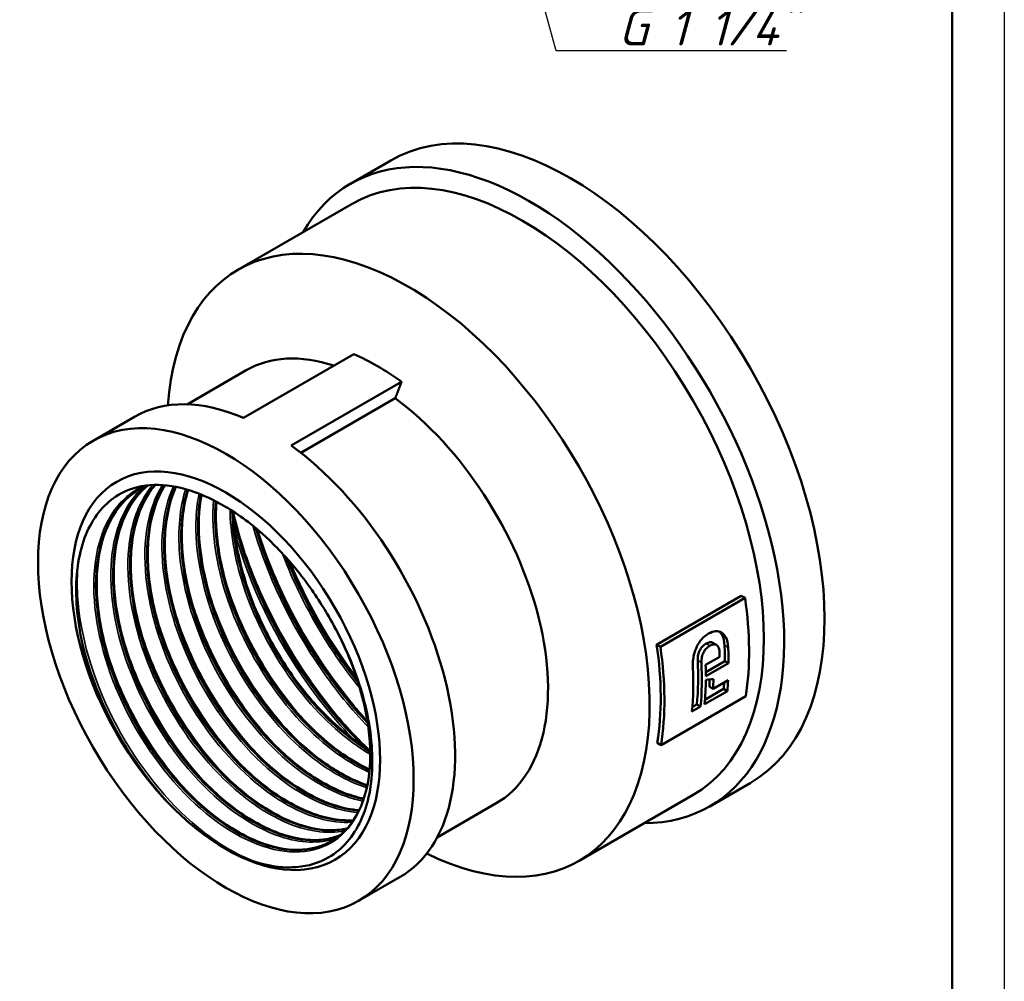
# Model space of a CAD drawing. Header units: millimetres. Extents: x 0 to 797, y -67 to 297.
# Tile 3 of 6: x 115 to 210, y 81 to 173. Entities that reach past the tile are written whole.
import ezdxf

# ---------------------------------------------------------------- set-up
doc = ezdxf.new("R2010")
doc.units = ezdxf.units.MM
for name, color, linetype, lineweight in [('Видимые тонкие (ГОСТ)', 7, 'Continuous', 35), ('Видимый контур (ГОСТ)', 7, 'Continuous', 50), ('Кромка (ГОСТ)', 7, 'Continuous', 50), ('Размер (ГОСТ)', 7, 'Continuous', 25)]:
    doc.layers.add(name, color=color, linetype=linetype, lineweight=lineweight)
doc.styles.add('Обычный текст (ГОСТ)', font='GOST Common Italic.ttf')
doc.dimstyles.new('Обычный (ГОСТ)', dxfattribs={"dimtxt": 3.5, "dimasz": 3.5, "dimexe": 1, "dimexo": 0, "dimgap": 0.5, "dimtad": 1, "dimrnd": 1e-08, "dimtxsty": 'Обычный текст (ГОСТ)', "dimblk": 'Filled-1', "dimcen": 0.09, "dimdle": 15, "dimclrd": 256, "dimclre": 256, "dimclrt": 256, "dimazin": 2, "dimtfac": 0.714286, "dimtdec": 3, "dimtmove": 0, "dimatfit": 3, "dimfxl": 1, "dimtolj": 1, "dimlwd": 25, "dimlwe": 25, "dimarcsym": 0})

# ---------------------------------------------------------------- blocks, each defined once
blk = doc.blocks.new('Рамки ГОСТ_ граница 297x210')
at = {"layer": 'Кромка (ГОСТ)', "lineweight": 25}
blk.add_line((210, 297), (210, 0), dxfattribs=at)
at = {"layer": 'Кромка (ГОСТ)'}
blk.add_line((205, 5), (205, 292), dxfattribs=at)
blk = doc.blocks.new('Filled-1')
at = {"color": 0}
for p, q in [((0, 0), (-1, 0.143)), ((-1, 0.143), (-1, -0.143)), ((-1, 0), (0, 0)), ((-1, -0.143), (0, 0))]:
    blk.add_line(p, q, dxfattribs=at)
at = {"color": 0, "flags": 128}
blk.add_lwpolyline([(-1, -0.143), (0, 0), (-1, 0.143), (-1, -0.143)], dxfattribs=at)
at = {"color": 0}
blk.add_solid([(-1, -0.143), (0, 0), (-1, 0.143), (-1, -0.143)], dxfattribs=at)
blk = doc.blocks.new('*D14')
at = {"layer": 'Defpoints', "color": 0, "linetype": 'Continuous', "transparency": 16777216}
for p in [(152.109, 224.082), (157.476, 204.732)]:
    blk.add_point(p, dxfattribs=at)
at = {"layer": 'Размер (ГОСТ)', "linetype": 'Continuous', "lineweight": 25, "transparency": 16777216}
for p, q in [((166.988, 170.435), (158.411, 201.359)), ((189.086, 170.435), (166.988, 170.435))]:
    blk.add_line(p, q, dxfattribs=at)
at = {"layer": 'Размер (ГОСТ)', "linetype": 'Continuous', "lineweight": 25, "transparency": 16777216, "xscale": 3.5, "yscale": 3.5, "zscale": 3.5, "rotation": 105.5006134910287}
blk.add_blockref('Filled-1', (157.476, 204.732), dxfattribs=at)
at = {"layer": 'Размер (ГОСТ)', "linetype": 'Continuous', "lineweight": 25, "transparency": 16777216, "insert": (170.828, 174.438), "char_height": 3.5, "attachment_point": 1, "style": 'Обычный текст (ГОСТ)'}
blk.add_mtext('\\A1; \\fGOST Common|b0|i1;\\H3.5000;G 1 1/4"', dxfattribs=at)

msp = doc.modelspace()

# ---------------------------------------------------------------- linework, layer by layer
at = {"layer": 'Видимые тонкие (ГОСТ)'}
for p, q in [((181.718, 113.318), (181.363, 113.523)), ((183.492, 113.148), (183.138, 113.353)), ((180.921, 111.705), (180.567, 111.909))]:
    msp.add_line(p, q, dxfattribs=at)
for points, knots in [([(127.307, 128.642), (126.669, 128.345), (126.082, 127.953), (125.557, 127.469), (123.733, 125.782), (122.678, 122.984), (122.585, 119.607), (122.492, 116.237), (123.357, 112.309), (125.004, 108.57), (126.648, 104.837), (129.062, 101.312), (131.774, 98.662), (134.56, 95.94), (137.645, 94.158), (140.396, 93.669), (143.08, 93.193), (145.431, 93.946), (146.99, 95.778), (148.608, 97.681), (149.359, 100.738), (149.077, 104.314), (148.795, 107.891), (147.48, 111.963), (145.393, 115.686)], [57.283782, 57.283782, 57.283782, 57.283782, 57.467444, 57.467444, 57.467444, 58.106603, 58.106603, 58.106603, 58.744409, 58.744409, 58.744409, 59.381074, 59.381074, 59.381074, 60.035284, 60.035284, 60.035284, 60.673156, 60.673156, 60.673156, 61.335534, 61.335534, 61.335534, 61.997912, 61.997912, 61.997912, 61.997912]), ([(128.245, 128.741), (127.291, 127.628), (126.593, 126.174), (126.208, 124.458), (125.542, 121.49), (125.817, 117.756), (126.968, 113.967), (128.119, 110.18), (130.139, 106.358), (132.63, 103.228), (135.12, 100.1), (138.067, 97.68), (140.896, 96.426), (142.966, 95.508), (144.964, 95.218), (146.684, 95.56)], [44.972823, 44.972823, 44.972823, 44.972823, 45.341975, 45.341975, 45.341975, 45.980333, 45.980333, 45.980333, 46.618363, 46.618363, 46.618363, 47.256079, 47.256079, 47.256079, 47.722757, 47.722757, 47.722757, 47.722757]), ([(129.176, 128.736), (128.848, 128.221), (128.565, 127.653), (128.33, 127.037), (127.322, 124.391), (127.216, 120.87), (128.022, 117.142), (128.828, 113.413), (130.541, 109.496), (132.824, 106.132), (135.107, 102.767), (137.947, 99.972), (140.793, 98.274), (143.09, 96.903), (145.379, 96.254), (147.373, 96.378)], [38.787077, 38.787077, 38.787077, 38.787077, 38.935158, 38.935158, 38.935158, 39.571255, 39.571255, 39.571255, 40.207239, 40.207239, 40.207239, 40.843114, 40.843114, 40.843114, 41.356281, 41.356281, 41.356281, 41.356281]), ([(130.231, 128.615), (129.14, 126.233), (128.841, 123.026), (129.385, 119.54), (129.958, 115.868), (131.464, 111.905), (133.603, 108.404), (135.741, 104.904), (138.5, 101.884), (141.343, 99.917), (143.598, 98.355), (145.895, 97.463), (147.951, 97.322)], [32.599691, 32.599691, 32.599691, 32.599691, 33.204677, 33.204677, 33.204677, 33.841934, 33.841934, 33.841934, 34.479049, 34.479049, 34.479049, 34.984497, 34.984497, 34.984497, 34.984497]), ([(127.347, 128.549), (125.758, 127.155), (124.707, 124.96), (124.352, 122.257), (123.934, 119.074), (124.483, 115.202), (125.882, 111.39), (127.274, 107.595), (129.5, 103.88), (132.119, 100.954), (134.735, 98.032), (137.729, 95.913), (140.514, 94.998), (142.434, 94.368), (144.247, 94.313), (145.789, 94.812)], [51.16651, 51.16651, 51.16651, 51.16651, 51.712397, 51.712397, 51.712397, 52.355241, 52.355241, 52.355241, 52.995087, 52.995087, 52.995087, 53.63418, 53.63418, 53.63418, 54.07469, 54.07469, 54.07469, 54.07469]), ([(131.403, 128.344), (130.836, 126.562), (130.631, 124.446), (130.82, 122.153), (131.113, 118.579), (132.36, 114.596), (134.31, 110.964), (136.26, 107.334), (138.901, 104.074), (141.716, 101.805), (143.95, 100.004), (146.283, 98.835), (148.425, 98.417)], [26.413899, 26.413899, 26.413899, 26.413899, 26.823569, 26.823569, 26.823569, 27.462428, 27.462428, 27.462428, 28.101112, 28.101112, 28.101112, 28.608045, 28.608045, 28.608045, 28.608045]), ([(132.682, 127.908), (132.507, 127.041), (132.408, 126.113), (132.388, 125.139), (132.318, 121.692), (133.243, 117.675), (134.969, 113.878), (136.67, 110.136), (139.139, 106.628), (141.888, 104.028), (144.121, 101.915), (146.528, 100.411), (148.792, 99.685)], [20.231957, 20.231957, 20.231957, 20.231957, 20.41568, 20.41568, 20.41568, 21.065402, 21.065402, 21.065402, 21.70599, 21.70599, 21.70599, 22.226378, 22.226378, 22.226378, 22.226378]), ([(134.089, 127.287), (133.809, 124.173), (134.404, 120.477), (135.764, 116.848), (137.177, 113.078), (139.408, 109.399), (142.021, 106.509), (144.215, 104.083), (146.668, 102.222), (149.037, 101.16)], [14.055212, 14.055212, 14.055212, 14.055212, 14.667576, 14.667576, 14.667576, 15.303783, 15.303783, 15.303783, 15.837851, 15.837851, 15.837851, 15.837851]), ([(135.659, 126.408), (135.69, 124.168), (136.107, 121.718), (136.89, 119.257), (138.094, 115.475), (140.155, 111.684), (142.669, 108.602), (144.643, 106.182), (146.889, 104.209), (149.127, 102.9)], [7.887621, 7.887621, 7.887621, 7.887621, 8.302124, 8.302124, 8.302124, 8.938958, 8.938958, 8.938958, 9.439198, 9.439198, 9.439198, 9.439198]), ([(136.279, 124.824), (136.696, 123.34), (137.199, 121.846), (137.785, 120.363), (139.834, 115.172), (142.886, 110.122), (146.456, 106.001), (147.04, 105.327), (147.638, 104.677), (148.247, 104.055)], [52.2225925, 52.2225925, 52.2225925, 52.2225925, 52.3865524, 52.3865524, 52.3865524, 52.9602135, 52.9602135, 52.9602135, 53.0541194, 53.0541194, 53.0541194, 53.0541194]), ([(137.84, 124.853), (139.194, 120.123), (141.491, 115.306), (144.398, 111.095), (145.794, 109.073), (147.328, 107.194), (148.944, 105.514)], [52.2296579, 52.2296579, 52.2296579, 52.2296579, 52.7789669, 52.7789669, 52.7789669, 53.0427039, 53.0427039, 53.0427039, 53.0427039]), ([(136.086, 124.345), (136.363, 123.33), (136.683, 122.31), (137.045, 121.291), (138.829, 116.277), (141.623, 111.318), (144.972, 107.207), (145.828, 106.156), (146.719, 105.162), (147.634, 104.233)], [58.4959019, 58.4959019, 58.4959019, 58.4959019, 58.613993, 58.613993, 58.613993, 59.1951157, 59.1951157, 59.1951157, 59.3435901, 59.3435901, 59.3435901, 59.3435901]), ([(138.296, 124.477), (138.531, 123.728), (138.788, 122.978), (139.066, 122.229), (140.994, 117.034), (143.944, 111.929), (147.445, 107.706), (147.907, 107.149), (148.378, 106.608), (148.857, 106.083)], [45.9868727, 45.9868727, 45.9868727, 45.9868727, 46.0694193, 46.0694193, 46.0694193, 46.6421762, 46.6421762, 46.6421762, 46.7177106, 46.7177106, 46.7177106, 46.7177106]), ([(140.679, 122.203), (141.721, 119.475), (143.046, 116.776), (144.6, 114.241), (145.681, 112.475), (146.872, 110.792), (148.14, 109.226)], [46.085354, 46.085354, 46.085354, 46.085354, 46.4021514, 46.4021514, 46.4021514, 46.6227472, 46.6227472, 46.6227472, 46.6227472]), ([(121.076, 121.179), (120.981, 120.207), (120.963, 119.182), (121.027, 118.118), (121.248, 114.396), (122.455, 110.217), (124.414, 106.347), (126.378, 102.466), (129.089, 98.915), (132.033, 96.346), (134.118, 94.527), (136.314, 93.198), (138.405, 92.484)], [58.030523, 58.030523, 58.030523, 58.030523, 58.209322, 58.209322, 58.209322, 58.834604, 58.834604, 58.834604, 59.46157, 59.46157, 59.46157, 59.905617, 59.905617, 59.905617, 59.905617]), ([(135.111, 119.947), (135.862, 117.314), (136.995, 114.644), (138.428, 112.16), (139.851, 109.694), (141.565, 107.419), (143.418, 105.506)], [8.2507516, 8.2507516, 8.2507516, 8.2507516, 8.6638927, 8.6638927, 8.6638927, 9.0739089, 9.0739089, 9.0739089, 9.0739089]), ([(133.477, 119.003), (134.162, 116.6), (135.164, 114.166), (136.425, 111.871), (137.917, 109.156), (139.767, 106.644), (141.784, 104.562)], [14.533937, 14.533937, 14.533937, 14.533937, 14.9109831, 14.9109831, 14.9109831, 15.3570942, 15.3570942, 15.3570942, 15.3570942]), ([(131.843, 118.06), (132.578, 115.481), (133.679, 112.867), (135.071, 110.426), (136.511, 107.902), (138.257, 105.572), (140.15, 103.619)], [20.8171223, 20.8171223, 20.8171223, 20.8171223, 21.2217427, 21.2217427, 21.2217427, 21.6402795, 21.6402795, 21.6402795, 21.6402795]), ([(130.208, 117.116), (130.927, 114.595), (131.995, 112.041), (133.343, 109.648), (134.801, 107.06), (136.582, 104.671), (138.515, 102.675)], [27.1003076, 27.1003076, 27.1003076, 27.1003076, 27.495837, 27.495837, 27.495837, 27.9234648, 27.9234648, 27.9234648, 27.9234648]), ([(128.574, 116.172), (129.247, 113.81), (130.226, 111.418), (131.457, 109.158), (132.961, 106.398), (134.835, 103.843), (136.88, 101.731)], [33.3834929, 33.3834929, 33.3834929, 33.3834929, 33.754122, 33.754122, 33.754122, 34.2066501, 34.2066501, 34.2066501, 34.2066501]), ([(121.312, 114.401), (121.883, 111.675), (122.889, 108.847), (124.253, 106.168), (125.975, 102.785), (128.258, 99.652), (130.77, 97.207)], [58.4077271, 58.4077271, 58.4077271, 58.4077271, 58.8385791, 58.8385791, 58.8385791, 59.3825371, 59.3825371, 59.3825371, 59.3825371]), ([(126.941, 115.229), (127.576, 112.994), (128.485, 110.734), (129.625, 108.583), (131.161, 105.683), (133.11, 102.993), (135.246, 100.787)], [39.6666782, 39.6666782, 39.6666782, 39.6666782, 40.0171999, 40.0171999, 40.0171999, 40.4898354, 40.4898354, 40.4898354, 40.4898354]), ([(125.306, 114.285), (125.917, 112.136), (126.781, 109.963), (127.861, 107.886), (129.417, 104.893), (131.415, 102.111), (133.611, 99.842)], [45.9498635, 45.9498635, 45.9498635, 45.9498635, 46.2870042, 46.2870042, 46.2870042, 46.7730208, 46.7730208, 46.7730208, 46.7730208]), ([(123.671, 113.341), (124.294, 111.153), (125.179, 108.939), (126.286, 106.828), (127.834, 103.878), (129.808, 101.139), (131.977, 98.899)], [52.2330488, 52.2330488, 52.2330488, 52.2330488, 52.5764031, 52.5764031, 52.5764031, 53.0562061, 53.0562061, 53.0562061, 53.0562061])]:
    msp.add_open_spline(points, degree=3, knots=knots, dxfattribs=at)
msp.add_open_spline([(141.402, 121.393), (143.048, 117.454), (145.254, 113.618), (147.817, 110.241)], degree=3, dxfattribs=at)
at = {"layer": 'Видимый контур (ГОСТ)'}
for p, q in [((147.218, 157.661), (151.1, 159.902)), ((136.418, 149.405), (147.379, 155.733)), ((136.943, 135.196), (147.536, 141.312)), ((131.549, 136.491), (137.221, 139.765)), ((141.539, 132.543), (152.132, 138.658)), ((151.519, 137.069), (142.465, 131.842)), ((122.507, 133.002), (126.491, 135.302)), ((176.618, 113.423), (184.75, 118.117)), ((185.109, 117.91), (176.978, 113.215)), ((185.109, 117.91), (184.75, 118.117)), ((182.357, 113.398), (182.002, 113.603)), ((176.978, 113.215), (176.618, 113.423)), ((181.325, 111.479), (182.675, 112.258)), ((181.341, 110.797), (183.174, 111.856)), ((183.527, 111.652), (181.344, 110.391)), ((183.527, 111.652), (183.174, 111.856)), ((182.037, 109.171), (183.483, 110.005)), ((183.408, 108.973), (181.224, 107.712)), ((181.26, 108.143), (183.052, 109.178)), ((182.037, 109.171), (181.683, 109.375)), ((183.408, 108.973), (183.052, 109.178)), ((177.043, 103.787), (185.175, 108.482)), ((180.839, 107.489), (180.014, 107.014)), ((180.051, 107.445), (180.483, 107.695)), ((180.839, 107.489), (180.483, 107.695)), ((177.043, 103.787), (176.685, 103.994)), ((181.718, 97.906), (185.6, 100.147)), ((169.168, 92.681), (180.129, 99.009)), ((155.549, 94.921), (161.221, 98.196)), ((148.007, 88.835), (151.991, 91.135))]:
    msp.add_line(p, q, dxfattribs=at)
for centre, major_axis, ratio, start_param, end_param in [((168.35, 130.025), (-17.25, 29.878), 0.57735, 3.141593, 6.283185), ((164.468, 127.783), (-17.25, 29.878), 0.57735, 2.82172, 6.603058), ((163.754, 127.371), (-16.375, 28.362), 0.57735, 3.141593, 6.283185), ((152.793, 121.043), (-16.375, 28.362), 0.57735, 2.431785, 6.992993), ((149.221, 118.981), (-12, 20.785), 0.57735, 5.711385, 6.283185), ((149.834, 119.334), (12.75, -22.084), 0.57735, 2.228396, 2.483993), ((139.241, 113.219), (-12.75, 22.084), 0.57735, 5.625586, 6.283185), ((149.221, 118.981), (12, -20.785), 0.57735, 0, 2.22036), ((139.241, 113.219), (12.75, -22.084), 0.57735, 0, 2.228396), ((135.257, 110.919), (9.619, -16.661), 0.57735, 2.022076, 2.074866), ((161.986, 126.35), (-16.625, 28.795), 0.57735, 3.76122, 4.108843), ((153.854, 121.655), (-16.375, 28.362), 0.57735, 3.758665, 4.111652), ((153.854, 121.655), (16.625, -28.795), 0.57735, 0.619627, 0.967251), ((159.182, 124.732), (-16.625, 28.795), 0.57735, 3.967132, 3.983302), ((160.016, 125.213), (-16.375, 28.362), 0.57735, 3.927466, 3.982704), ((160.016, 125.213), (16.625, -28.795), 0.57735, 0.785866, 0.840273), ((157.447, 123.73), (-16.375, 28.362), 0.57735, 3.824524, 3.984162), ((157.447, 123.73), (16.625, -28.795), 0.57735, 0.684478, 0.841709), ((156.623, 123.254), (-16.625, 28.795), 0.57735, 3.82607, 3.982703), ((157.832, 123.952), (-16.625, 28.795), 0.57735, 3.927459, 3.967132), ((157.832, 123.952), (-16.625, 28.795), 0.57735, 3.82607, 3.915122), ((157.175, 123.573), (-60.192, 0.895), 0.238976, 1.987509, 2.000821), ((158.57, 124.378), (-16.375, 28.362), 0.57735, 3.864919, 3.892389), ((158.57, 124.378), (16.625, -28.795), 0.57735, 0.724261, 0.760217), ((160.016, 125.213), (-16.375, 28.362), 0.57735, 3.824524, 3.848423), ((160.016, 125.213), (16.625, -28.795), 0.57735, 0.684478, 0.724261)]:
    msp.add_ellipse(centre, major_axis=major_axis, ratio=ratio, start_param=start_param, end_param=end_param, dxfattribs=at)
for major_axis in [(-12.75, 22.084), (-10.475, 18.143), (-10.475, 18.143)]:
    msp.add_ellipse((135.257, 110.919), major_axis=major_axis, ratio=0.57735, dxfattribs=at)
msp.add_rational_spline([(152.132, 138.658), (151.816, 137.84), (151.519, 137.069)], [1, 1.000467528, 1], degree=2, dxfattribs=at)
for points, knots in [([(124.379, 105.73), (123.143, 108.117), (122.2, 110.596), (121.021, 115.428), (120.788, 117.736), (121.06, 121.879), (121.552, 123.679), (123.194, 126.537), (124.319, 127.577), (126.631, 128.58), (127.673, 128.776), (129.902, 128.734), (131.079, 128.501), (132.291, 128.058)], [0, 0, 0, 0, 0.808149, 0.808149, 1.605781, 1.605781, 2.392892, 2.392892, 3.16948, 3.16948, 3.698051, 3.698051, 4.221579, 4.221579, 4.221579, 4.221579]), ([(127.759, 128.708), (126.187, 127.438), (125.103, 125.419), (124.66, 122.899), (124.125, 119.856), (124.527, 116.099), (125.779, 112.339), (127.041, 108.552), (129.158, 104.783), (131.71, 101.756), (134.258, 98.733), (137.226, 96.467), (140.028, 95.39), (142.285, 94.522), (144.425, 94.43), (146.177, 95.098)], [51.141978, 51.141978, 51.141978, 51.141978, 51.669366, 51.669366, 51.669366, 52.30618, 52.30618, 52.30618, 52.947682, 52.947682, 52.947682, 53.588382, 53.588382, 53.588382, 54.104616, 54.104616, 54.104616, 54.104616]), ([(146.183, 95.105), (144.552, 94.485), (142.587, 94.519), (140.502, 95.231), (137.735, 96.175), (134.772, 98.307), (132.19, 101.224), (129.608, 104.14), (127.421, 107.827), (126.059, 111.584), (124.696, 115.34), (124.165, 119.147), (124.578, 122.283), (124.946, 125.085), (126.067, 127.337), (127.762, 128.71)], [-47.820688, -47.820688, -47.820688, -47.820688, -47.340403, -47.340403, -47.340403, -46.703235, -46.703235, -46.703235, -46.066126, -46.066126, -46.066126, -45.429075, -45.429075, -45.429075, -44.859826, -44.859826, -44.859826, -44.859826]), ([(127.764, 128.711), (126.982, 128.077), (126.317, 127.249), (125.181, 125.07), (124.766, 123.616), (124.422, 120.428), (124.481, 118.659), (125.05, 115.02), (125.567, 113.104), (126.986, 109.357), (127.908, 107.481), (130.033, 104), (131.263, 102.353), (133.872, 99.493), (135.283, 98.243), (138.098, 96.293), (139.539, 95.568), (142.26, 94.718), (143.575, 94.582), (145.25, 94.807), (145.732, 94.929), (146.187, 95.103)], [0.124008, 0.124008, 0.124008, 0.124008, 0.637461, 0.637461, 1.258862, 1.258862, 1.871674, 1.871674, 2.48342, 2.48342, 3.096224, 3.096224, 3.709649, 3.709649, 4.322911, 4.322911, 4.935239, 4.935239, 5.546701, 5.546701, 5.810007, 5.810007, 5.810007, 5.810007]), ([(128.465, 128.748), (127.647, 127.804), (127.015, 126.611), (126.61, 125.213), (125.792, 122.39), (125.899, 118.751), (126.902, 114.99), (127.904, 111.231), (129.794, 107.371), (132.197, 104.146), (134.6, 100.924), (137.501, 98.354), (140.334, 96.925), (142.674, 95.744), (144.957, 95.347), (146.877, 95.762)], [44.970112, 44.970112, 44.970112, 44.970112, 45.286891, 45.286891, 45.286891, 45.926509, 45.926509, 45.926509, 46.565787, 46.565787, 46.565787, 47.204739, 47.204739, 47.204739, 47.732739, 47.732739, 47.732739, 47.732739]), ([(146.883, 95.768), (144.899, 95.342), (142.529, 95.783), (140.11, 97.055), (137.262, 98.552), (134.362, 101.19), (131.982, 104.465), (129.603, 107.739), (127.757, 111.632), (126.813, 115.394), (125.869, 119.156), (125.832, 122.767), (126.72, 125.535), (127.124, 126.796), (127.719, 127.878), (128.472, 128.748)], [-41.448804, -41.448804, -41.448804, -41.448804, -40.903692, -40.903692, -40.903692, -40.262153, -40.262153, -40.262153, -39.620821, -39.620821, -39.620821, -38.979691, -38.979691, -38.979691, -38.687798, -38.687798, -38.687798, -38.687798]), ([(128.477, 128.755), (128.084, 128.297), (127.735, 127.778), (126.816, 126.014), (126.401, 124.559), (126.056, 121.371), (126.115, 119.603), (126.685, 115.963), (127.201, 114.047), (128.621, 110.301), (129.542, 108.424), (131.667, 104.944), (132.898, 103.297), (135.506, 100.436), (136.917, 99.187), (139.733, 97.237), (141.173, 96.511), (143.895, 95.661), (145.209, 95.526), (146.553, 95.706), (146.722, 95.736), (146.889, 95.772)], [0.339811, 0.339811, 0.339811, 0.339811, 0.637461, 0.637461, 1.258862, 1.258862, 1.871674, 1.871674, 2.48342, 2.48342, 3.096224, 3.096224, 3.709649, 3.709649, 4.322911, 4.322911, 4.935239, 4.935239, 5.546701, 5.546701, 5.636671, 5.636671, 5.636671, 5.636671]), ([(129.376, 128.724), (129.179, 128.414), (128.999, 128.086), (128.836, 127.739), (127.674, 125.264), (127.393, 121.869), (128.035, 118.197), (128.678, 114.526), (130.241, 110.597), (132.414, 107.156), (134.586, 103.715), (137.357, 100.781), (140.186, 98.908), (142.725, 97.227), (145.299, 96.408), (147.502, 96.559)], [38.78739, 38.78739, 38.78739, 38.78739, 38.876732, 38.876732, 38.876732, 39.513893, 39.513893, 39.513893, 40.150937, 40.150937, 40.150937, 40.787869, 40.787869, 40.787869, 41.3596, 41.3596, 41.3596, 41.3596]), ([(147.507, 96.566), (145.277, 96.416), (142.668, 97.259), (140.1, 98.983), (137.26, 100.888), (134.486, 103.859), (132.323, 107.33), (130.161, 110.799), (128.621, 114.748), (128.012, 118.423), (127.403, 122.097), (127.727, 125.476), (128.932, 127.917), (129.071, 128.199), (129.222, 128.468), (129.384, 128.723)], [-35.075651, -35.075651, -35.075651, -35.075651, -34.497165, -34.497165, -34.497165, -33.857533, -33.857533, -33.857533, -33.218073, -33.218073, -33.218073, -32.578781, -32.578781, -32.578781, -32.505032, -32.505032, -32.505032, -32.505032]), ([(129.398, 128.723), (129.284, 128.539), (129.175, 128.348), (128.45, 126.957), (128.035, 125.503), (127.69, 122.315), (127.75, 120.546), (128.319, 116.907), (128.836, 114.991), (130.255, 111.245), (131.176, 109.368), (133.301, 105.887), (134.532, 104.24), (137.141, 101.38), (138.551, 100.131), (141.367, 98.181), (142.807, 97.455), (145.339, 96.664), (146.475, 96.513), (147.515, 96.578)], [0.534692, 0.534692, 0.534692, 0.534692, 0.637461, 0.637461, 1.258862, 1.258862, 1.871674, 1.871674, 2.48342, 2.48342, 3.096224, 3.096224, 3.709649, 3.709649, 4.322911, 4.322911, 4.935239, 4.935239, 5.461159, 5.461159, 5.461159, 5.461159]), ([(130.425, 128.579), (129.475, 126.48), (129.129, 123.751), (129.444, 120.75), (129.82, 117.163), (131.139, 113.206), (133.136, 109.633), (135.133, 106.06), (137.796, 102.889), (140.605, 100.723), (143.118, 98.784), (145.734, 97.66), (148.043, 97.502)], [32.602248, 32.602248, 32.602248, 32.602248, 33.136535, 33.136535, 33.136535, 33.774885, 33.774885, 33.774885, 34.41309, 34.41309, 34.41309, 34.984115, 34.984115, 34.984115, 34.984115]), ([(148.047, 97.51), (145.653, 97.675), (142.928, 98.885), (140.332, 100.955), (137.534, 103.187), (134.901, 106.407), (132.95, 110.004), (130.999, 113.601), (129.739, 117.554), (129.423, 121.113), (129.17, 123.971), (129.526, 126.562), (130.435, 128.577)], [-28.700141, -28.700141, -28.700141, -28.700141, -28.108179, -28.108179, -28.108179, -27.470116, -27.470116, -27.470116, -26.832192, -26.832192, -26.832192, -26.319888, -26.319888, -26.319888, -26.319888]), ([(130.456, 128.574), (129.972, 127.488), (129.645, 126.22), (129.325, 123.259), (129.384, 121.49), (129.954, 117.85), (130.47, 115.934), (131.89, 112.188), (132.811, 110.311), (134.936, 106.831), (136.166, 105.184), (138.775, 102.323), (140.186, 101.074), (143.002, 99.124), (144.442, 98.398), (146.575, 97.732), (147.333, 97.584), (148.057, 97.53)], [0.725074, 0.725074, 0.725074, 0.725074, 1.258862, 1.258862, 1.871674, 1.871674, 2.48342, 2.48342, 3.096224, 3.096224, 3.709649, 3.709649, 4.322911, 4.322911, 4.935239, 4.935239, 5.282218, 5.282218, 5.282218, 5.282218]), ([(127.27, 128.509), (126.885, 128.313), (126.521, 128.08), (126.18, 127.812), (124.249, 126.295), (123.06, 123.64), (122.832, 120.355), (122.605, 117.077), (123.335, 113.19), (124.872, 109.438), (126.405, 105.693), (128.732, 102.103), (131.395, 99.35), (134.054, 96.602), (137.032, 94.704), (139.75, 94.012), (141.995, 93.441), (144.052, 93.696), (145.651, 94.717)], [57.3054, 57.3054, 57.3054, 57.3054, 57.418784, 57.418784, 57.418784, 58.060243, 58.060243, 58.060243, 58.700158, 58.700158, 58.700158, 59.338747, 59.338747, 59.338747, 59.976223, 59.976223, 59.976223, 60.502815, 60.502815, 60.502815, 60.502815]), ([(145.407, 94.57), (143.917, 93.72), (142.066, 93.496), (140.05, 93.951), (137.35, 94.561), (134.368, 96.383), (131.687, 99.075), (129.006, 101.767), (126.64, 105.314), (125.054, 109.042), (123.468, 112.771), (122.67, 116.66), (122.823, 119.972), (122.977, 123.284), (124.081, 126), (125.935, 127.607), (126.264, 127.892), (126.617, 128.142), (126.989, 128.356)], [-54.19174, -54.19174, -54.19174, -54.19174, -53.715471, -53.715471, -53.715471, -53.077674, -53.077674, -53.077674, -52.439944, -52.439944, -52.439944, -51.80228, -51.80228, -51.80228, -51.16468, -51.16468, -51.16468, -51.051576, -51.051576, -51.051576, -51.051576]), ([(126.716, 128.192), (125.678, 127.524), (124.807, 126.543), (123.547, 124.126), (123.132, 122.672), (122.787, 119.484), (122.846, 117.716), (123.416, 114.076), (123.932, 112.16), (125.352, 108.414), (126.273, 106.537), (128.398, 103.056), (129.629, 101.409), (132.238, 98.549), (133.648, 97.3), (136.464, 95.35), (137.904, 94.624), (140.626, 93.774), (141.941, 93.639), (143.846, 93.895), (144.534, 94.108), (145.158, 94.429)], [0, 0, 0, 0, 0.637461, 0.637461, 1.258862, 1.258862, 1.871674, 1.871674, 2.48342, 2.48342, 3.096224, 3.096224, 3.709649, 3.709649, 4.322911, 4.322911, 4.935239, 4.935239, 5.546701, 5.546701, 5.930402, 5.930402, 5.930402, 5.930402]), ([(131.594, 128.287), (131.15, 126.873), (130.934, 125.251), (130.966, 123.495), (131.028, 120.047), (132.049, 116.1), (133.82, 112.409), (135.59, 108.72), (138.101, 105.307), (140.856, 102.822), (143.358, 100.566), (146.049, 99.087), (148.491, 98.603)], [26.418371, 26.418371, 26.418371, 26.418371, 26.744309, 26.744309, 26.744309, 27.384296, 27.384296, 27.384296, 28.024103, 28.024103, 28.024103, 28.605047, 28.605047, 28.605047, 28.605047]), ([(131.63, 128.28), (131.394, 127.506), (131.226, 126.668), (130.959, 124.202), (131.018, 122.434), (131.588, 118.794), (132.105, 116.878), (133.524, 113.132), (134.445, 111.255), (136.57, 107.775), (137.801, 106.128), (140.41, 103.267), (141.82, 102.018), (144.636, 100.068), (146.076, 99.342), (147.797, 98.805), (148.153, 98.713), (148.504, 98.641)], [0.916876, 0.916876, 0.916876, 0.916876, 1.258862, 1.258862, 1.871674, 1.871674, 2.48342, 2.48342, 3.096224, 3.096224, 3.709649, 3.709649, 4.322911, 4.322911, 4.935239, 4.935239, 5.096652, 5.096652, 5.096652, 5.096652]), ([(148.494, 98.612), (146.024, 99.105), (143.298, 100.617), (140.773, 102.918), (138.036, 105.412), (135.548, 108.82), (133.796, 112.495), (131.984, 116.297), (130.972, 120.363), (130.976, 123.874), (130.978, 125.484), (131.194, 126.974), (131.604, 128.284)], [-22.321038, -22.321038, -22.321038, -22.321038, -21.7334, -21.7334, -21.7334, -21.096577, -21.096577, -21.096577, -20.438044, -20.438044, -20.438044, -20.136033, -20.136033, -20.136033, -20.136033]), ([(132.291, 128.058), (133.002, 127.799), (134.012, 127.385), (136.527, 125.904), (137.8, 124.953), (139.034, 123.828)], [0, 0, 0, 0, 0.3068984, 0.3068984, 0.6291769, 0.6291769, 0.6291769, 0.6291769]), ([(132.873, 127.834), (132.807, 127.498), (132.754, 127.152), (132.712, 126.798), (132.324, 123.526), (132.95, 119.548), (134.451, 115.67), (135.928, 111.853), (138.243, 108.154), (140.927, 105.3), (143.423, 102.645), (146.223, 100.734), (148.836, 99.883)], [20.238144, 20.238144, 20.238144, 20.238144, 20.309494, 20.309494, 20.309494, 20.968685, 20.968685, 20.968685, 21.617576, 21.617576, 21.617576, 22.221204, 22.221204, 22.221204, 22.221204]), ([(148.838, 99.894), (146.152, 100.771), (143.267, 102.773), (140.72, 105.545), (138.098, 108.399), (135.848, 112.053), (134.413, 115.812), (132.978, 119.57), (132.366, 123.412), (132.703, 126.608), (132.747, 127.027), (132.808, 127.434), (132.884, 127.83)], [-15.937148, -15.937148, -15.937148, -15.937148, -15.31653, -15.31653, -15.31653, -14.677892, -14.677892, -14.677892, -14.039553, -14.039553, -14.039553, -13.955842, -13.955842, -13.955842, -13.955842]), ([(132.923, 127.814), (132.858, 127.461), (132.805, 127.099), (132.594, 125.146), (132.653, 123.377), (133.222, 119.738), (133.739, 117.822), (135.158, 114.075), (136.08, 112.199), (138.205, 108.718), (139.435, 107.071), (142.044, 104.211), (143.455, 102.961), (146.193, 101.065), (147.552, 100.366), (148.847, 99.934)], [1.115458, 1.115458, 1.115458, 1.115458, 1.258862, 1.258862, 1.871674, 1.871674, 2.48342, 2.48342, 3.096224, 3.096224, 3.709649, 3.709649, 4.322911, 4.322911, 4.901486, 4.901486, 4.901486, 4.901486]), ([(134.293, 127.184), (134.095, 124.742), (134.417, 121.956), (135.236, 119.124), (136.323, 115.368), (138.281, 111.552), (140.723, 108.4), (143.164, 105.248), (146.078, 102.777), (148.894, 101.454), (148.949, 101.428), (149.004, 101.402), (149.059, 101.377)], [14.063224, 14.063224, 14.063224, 14.063224, 14.543639, 14.543639, 14.543639, 15.180866, 15.180866, 15.180866, 15.818033, 15.818033, 15.818033, 15.830516, 15.830516, 15.830516, 15.830516]), ([(149.061, 101.391), (146.353, 102.629), (143.544, 104.928), (141.145, 107.891), (138.643, 110.983), (136.601, 114.78), (135.423, 118.557), (134.481, 121.579), (134.096, 124.574), (134.305, 127.178)], [-9.54639, -9.54639, -9.54639, -9.54639, -8.932886, -8.932886, -8.932886, -8.292933, -8.292933, -8.292933, -7.780982, -7.780982, -7.780982, -7.780982]), ([(134.352, 127.154), (134.243, 125.707), (134.318, 124.124), (134.857, 120.681), (135.373, 118.765), (136.793, 115.019), (137.714, 113.142), (139.839, 109.662), (141.07, 108.015), (143.678, 105.154), (145.089, 103.905), (147.35, 102.339), (148.214, 101.841), (149.066, 101.444)], [1.324997, 1.324997, 1.324997, 1.324997, 1.871674, 1.871674, 2.48342, 2.48342, 3.096224, 3.096224, 3.709649, 3.709649, 4.322911, 4.322911, 4.693692, 4.693692, 4.693692, 4.693692]), ([(135.875, 126.271), (135.905, 124.815), (136.097, 123.273), (136.451, 121.697), (137.289, 117.973), (139.031, 114.075), (141.331, 110.746), (143.58, 107.49), (146.351, 104.795), (149.124, 103.145)], [7.897934, 7.897934, 7.897934, 7.897934, 8.167934, 8.167934, 8.167934, 8.805798, 8.805798, 8.805798, 9.429371, 9.429371, 9.429371, 9.429371]), ([(149.124, 103.161), (146.455, 104.754), (143.789, 107.309), (141.589, 110.404), (139.239, 113.712), (137.437, 117.618), (136.542, 121.373), (136.14, 123.058), (135.923, 124.709), (135.89, 126.262)], [-3.145136, -3.145136, -3.145136, -3.145136, -2.545046, -2.545046, -2.545046, -1.90368, -1.90368, -1.90368, -1.615796, -1.615796, -1.615796, -1.615796]), ([(135.946, 126.226), (135.971, 125.325), (136.058, 124.391), (136.491, 121.625), (137.008, 119.709), (138.427, 115.963), (139.348, 114.086), (141.473, 110.605), (142.704, 108.958), (145.313, 106.098), (146.723, 104.849), (148.461, 103.645), (148.792, 103.431), (149.122, 103.232)], [1.552688, 1.552688, 1.552688, 1.552688, 1.871674, 1.871674, 2.48342, 2.48342, 3.096224, 3.096224, 3.709649, 3.709649, 4.322911, 4.322911, 4.465956, 4.465956, 4.465956, 4.465956]), ([(135.948, 126.15), (136.382, 124.258), (136.972, 122.327), (138.745, 117.696), (140.099, 114.961), (143.221, 109.89), (145.028, 107.49), (147.632, 104.657), (148.341, 103.943), (149.062, 103.268)], [2.99388, 2.99388, 2.99388, 2.99388, 3.616337, 3.616337, 4.511058, 4.511058, 5.406404, 5.406404, 5.728115, 5.728115, 5.728115, 5.728115]), ([(148.734, 103.474), (148.333, 103.855), (147.936, 104.249), (147.543, 104.655), (144, 108.325), (140.868, 112.991), (138.656, 117.91), (137.494, 120.495), (136.589, 123.145), (135.971, 125.741)], [-53.1103618, -53.1103618, -53.1103618, -53.1103618, -53.0461404, -53.0461404, -53.0461404, -52.4659851, -52.4659851, -52.4659851, -52.1611187, -52.1611187, -52.1611187, -52.1611187]), ([(135.972, 125.657), (136.189, 124.747), (136.443, 123.83), (136.732, 122.911), (138.348, 117.771), (141.065, 112.596), (144.414, 108.26), (145.748, 106.533), (147.18, 104.94), (148.668, 103.522)], [58.447298, 58.447298, 58.447298, 58.447298, 58.554219, 58.554219, 58.554219, 59.1523414, 59.1523414, 59.1523414, 59.3906811, 59.3906811, 59.3906811, 59.3906811]), ([(138.137, 124.611), (139.403, 120.32), (141.435, 115.969), (143.995, 112.081), (145.478, 109.83), (147.134, 107.739), (148.891, 105.884)], [52.2416907, 52.2416907, 52.2416907, 52.2416907, 52.7416773, 52.7416773, 52.7416773, 53.0310751, 53.0310751, 53.0310751, 53.0310751]), ([(148.885, 105.907), (148.402, 106.417), (147.926, 106.945), (147.46, 107.49), (144.067, 111.461), (141.183, 116.318), (139.278, 121.288), (138.856, 122.387), (138.483, 123.492), (138.16, 124.592)], [-46.7469121, -46.7469121, -46.7469121, -46.7469121, -46.6673245, -46.6673245, -46.6673245, -46.0877342, -46.0877342, -46.0877342, -45.9595009, -45.9595009, -45.9595009, -45.9595009]), ([(138.268, 124.5), (138.58, 123.455), (138.937, 122.408), (140.379, 118.639), (141.733, 115.905), (144.855, 110.834), (146.662, 108.434), (148.673, 106.247), (148.768, 106.144), (148.863, 106.043)], [3.276352, 3.276352, 3.276352, 3.276352, 3.616337, 3.616337, 4.511058, 4.511058, 5.406404, 5.406404, 5.450666, 5.450666, 5.450666, 5.450666]), ([(139.718, 123.182), (140.932, 121.996), (142.079, 120.66), (144.147, 117.815), (144.887, 116.575), (145.393, 115.686)], [0.044769, 0.044769, 0.044769, 0.044769, 0.590252, 0.590252, 1.109841, 1.109841, 1.109841, 1.109841]), ([(141.085, 121.758), (141.932, 119.617), (142.952, 117.499), (144.121, 115.471), (145.275, 113.47), (146.572, 111.559), (147.968, 109.79)], [46.1058628, 46.1058628, 46.1058628, 46.1058628, 46.3559065, 46.3559065, 46.3559065, 46.6027039, 46.6027039, 46.6027039, 46.6027039]), ([(147.952, 109.828), (147.818, 109.997), (147.686, 110.168), (147.555, 110.339), (144.937, 113.765), (142.713, 117.701), (141.112, 121.724)], [-40.3179127, -40.3179127, -40.3179127, -40.3179127, -40.2943544, -40.2943544, -40.2943544, -39.8243084, -39.8243084, -39.8243084, -39.8243084]), ([(141.273, 121.54), (142.271, 119.068), (143.515, 116.609), (145.837, 112.838), (146.829, 111.408), (147.877, 110.06)], [3.700876, 3.700876, 3.700876, 3.700876, 4.511058, 4.511058, 5.032119, 5.032119, 5.032119, 5.032119]), ([(145.653, 94.715), (146.636, 95.348), (147.453, 96.295), (148.604, 98.65), (148.964, 100.074), (149.199, 103.2), (149.084, 104.935), (148.405, 108.511), (147.834, 110.394), (146.487, 113.639), (145.783, 115.042), (144.989, 116.381)], [0, 0, 0, 0, 0.639856, 0.639856, 1.262489, 1.262489, 1.875022, 1.875022, 2.486681, 2.486681, 2.953845, 2.953845, 2.953845, 2.953845]), ([(145.393, 115.686), (146.645, 113.481), (147.633, 111.159), (148.987, 106.51), (149.33, 104.229), (149.31, 100.011), (148.937, 98.12), (147.508, 94.986), (146.457, 93.783), (144.217, 92.484), (143.177, 92.169), (140.903, 91.986), (139.679, 92.123), (138.405, 92.484)], [0, 0, 0, 0, 0.760842, 0.760842, 1.532195, 1.532195, 2.314056, 2.314056, 3.106423, 3.106423, 3.658235, 3.658235, 4.215081, 4.215081, 4.215081, 4.215081]), ([(180.098, 111.212), (180.088, 111.415), (180.091, 111.627), (180.127, 112.043), (180.158, 112.245), (180.269, 112.722), (180.362, 112.993), (180.613, 113.505), (180.763, 113.734), (181.142, 114.167), (181.367, 114.349), (181.601, 114.484)], [-0.4082913, -0.4082913, -0.4082913, -0.4082913, -0.3357807, -0.3357807, -0.2708383, -0.2708383, -0.1840709, -0.1840709, -0.0991907, -0.0991907, 0, 0, 0, 0]), ([(181.601, 114.484), (181.837, 114.62), (182.075, 114.704), (182.5, 114.729), (182.681, 114.688), (183.016, 114.495), (183.157, 114.335), (183.391, 113.882), (183.473, 113.553), (183.492, 113.148)], [-0.4886545, -0.4886545, -0.4886545, -0.4886545, -0.3663449, -0.3663449, -0.2616991, -0.2616991, -0.1450853, -0.1450853, 0, 0, 0, 0]), ([(183.138, 113.353), (183.119, 113.76), (183.036, 114.09), (182.836, 114.473), (182.752, 114.587), (182.652, 114.678)], [0, 0, 0, 0, 0.1457546, 0.1457546, 0.2219268, 0.2219268, 0.2219268, 0.2219268]), ([(180.567, 111.909), (180.558, 112.1), (180.574, 112.288), (180.649, 112.609), (180.698, 112.75), (180.831, 113.01), (180.908, 113.123), (181.109, 113.351), (181.234, 113.449), (181.363, 113.523)], [0, 0, 0, 0, 0.068175, 0.068175, 0.1223053, 0.1223053, 0.1725628, 0.1725628, 0.2372238, 0.2372238, 0.2372238, 0.2372238]), ([(181.363, 113.523), (181.491, 113.597), (181.62, 113.647), (181.838, 113.664), (181.925, 113.647), (182.002, 113.603), (182.002, 113.603), (182.002, 113.603)], [0, 0, 0, 0, 0.0542161, 0.0542161, 0.09642999, 0.09642999, 0.09660901, 0.09660901, 0.09660901, 0.09660901]), ([(182.656, 112.707), (182.652, 112.805), (182.64, 112.9), (182.599, 113.068), (182.572, 113.142), (182.49, 113.29), (182.43, 113.356), (182.28, 113.442), (182.193, 113.459), (181.975, 113.442), (181.846, 113.392), (181.718, 113.318)], [-0.2049552, -0.2049552, -0.2049552, -0.2049552, -0.1697565, -0.1697565, -0.1376526, -0.1376526, -0.0963703, -0.0963703, -0.0541577, -0.0541577, 0, 0, 0, 0]), ([(181.718, 113.318), (181.651, 113.28), (181.585, 113.234), (181.461, 113.132), (181.404, 113.077), (181.262, 112.917), (181.186, 112.804), (181.053, 112.545), (181.003, 112.404), (180.929, 112.083), (180.912, 111.895), (180.921, 111.705)], [-0.2370561, -0.2370561, -0.2370561, -0.2370561, -0.2033288, -0.2033288, -0.1722752, -0.1722752, -0.1223121, -0.1223121, -0.0681541, -0.0681541, 0, 0, 0, 0]), ([(130.77, 97.207), (129.328, 98.569), (127.965, 100.145), (125.629, 103.437), (124.855, 104.81), (124.379, 105.73)], [0, 0, 0, 0, 0.641821, 0.641821, 1.223347, 1.223347, 1.223347, 1.223347]), ([(138.405, 92.484), (137.854, 92.64), (136.734, 93.001), (133.72, 94.711), (132.212, 95.846), (130.77, 97.207)], [0, 0, 0, 0, 0.2412791, 0.2412791, 0.4837144, 0.4837144, 0.4837144, 0.4837144])]:
    msp.add_open_spline(points, degree=3, knots=knots, dxfattribs=at)
msp.add_open_spline([(127.668, 128.7), (127.532, 128.641), (127.399, 128.578), (127.269, 128.511)], degree=3, dxfattribs=at)

# ---------------------------------------------------------------- block references
msp.add_blockref('Рамки ГОСТ_ граница 297x210', (0, 0))

# ---------------------------------------------------------------- dimensions: what is measured, and where the dimension line sits
at = {"layer": 'Размер (ГОСТ)', "linetype": 'Continuous', "lineweight": 25}
dim = msp.add_radius_dim(center=(152.109, 224.082), mpoint=(157.476, 204.732), text=' \\fGOST Common|b0|i1;\\H3.5000;G 1 1/4"', dimstyle='Обычный (ГОСТ)', override={"dimgap": 0.5, "dimtih": 1, "dimtoh": 1, "dimdec": 2, "dimlfac": 1, "dimcen": 0, "dimtol": 0, "dimlim": 0, "dimtp": 0, "dimtm": 0, "dimtdec": 3, "dimtofl": 0}, dxfattribs=at)
dim.commit()
dim.dimension.update_dxf_attribs({"geometry": '*D14', "text_midpoint": (179.957, 170.435), "dimtype": 164})

doc.saveas('drawing.dxf')
